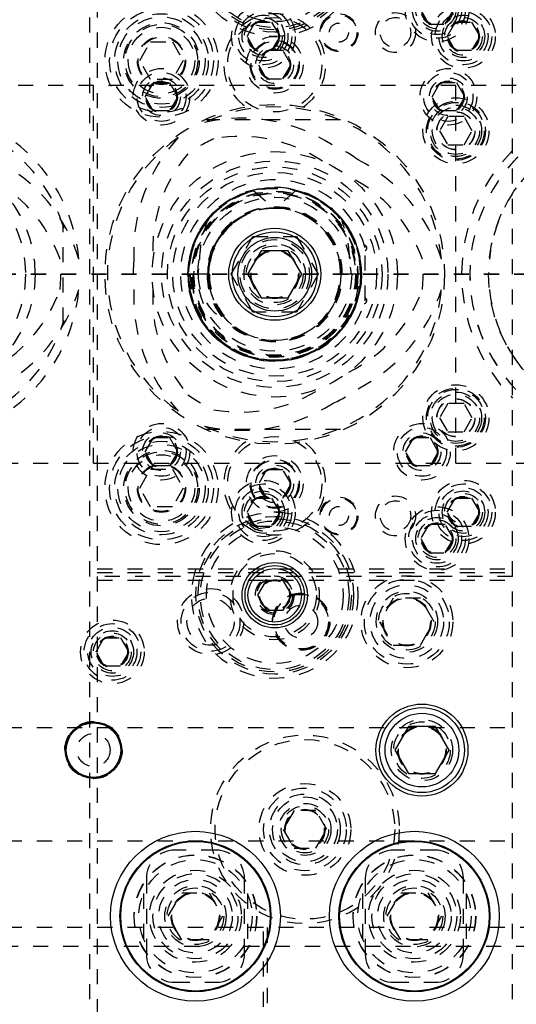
# Model space of a CAD drawing. Header units: inches. Extents: x 1772 to 2706, y -534 to -52.
# Tile 62 of 256: x 1898.39 to 1901.68, y -502.68 to -496.17. Entities that reach past the tile are written whole.
import ezdxf

# ---------------------------------------------------------------- set-up
doc = ezdxf.new("R2010")
doc.units = ezdxf.units.IN
doc.header["$LTSCALE"] = 0.5
doc.header["$MEASUREMENT"] = 0
doc.linetypes.add('HIDDEN', pattern=[0.225, 0.15, -0.075])
doc.linetypes.add('PHANTOM', pattern=[0.25, 0.125, -0.025, 0.025, -0.025, 0.025, -0.025])
doc.layers.add('SID-M-H', color=4, linetype='HIDDEN')
doc.layers.add('SID-M-S', color=105, linetype='Continuous')

msp = doc.modelspace()

# ---------------------------------------------------------------- linework, layer by layer
at = {"color": 7, "linetype": 'PHANTOM', "lineweight": 35}
msp.add_line((1931.36397, -497.85102), (1866.92985, -497.85102), dxfattribs=at)
at = {"layer": 'SID-M-H'}
for p, q in [((1898.85341, -502.85102), (1898.85341, -492.85102)), ((1898.90341, -492.85102), (1898.90341, -502.85102)), ((1901.65341, -502.85102), (1901.65341, -492.85102)), ((1901.04515, -496.10102), (1901.09928, -496.19477)), ((1901.20753, -496.19477), (1901.26166, -496.10102)), ((1899.89515, -496.27602), (1899.94928, -496.18227)), ((1899.94928, -496.18227), (1900.05753, -496.18227)), ((1900.05753, -496.18227), (1900.11166, -496.27602)), ((1901.09928, -496.19477), (1901.20753, -496.19477)), ((1901.22015, -496.27602), (1901.27428, -496.18227)), ((1901.27428, -496.18227), (1901.38253, -496.18227)), ((1901.38253, -496.18227), (1901.43666, -496.27602)), ((1899.18407, -496.43602), (1899.25624, -496.31102)), ((1899.25624, -496.31102), (1899.40058, -496.31102)), ((1899.40058, -496.31102), (1899.47274, -496.43602)), ((1899.94928, -496.36977), (1899.89515, -496.27602)), ((1900.11166, -496.27602), (1900.05753, -496.36977)), ((1901.27428, -496.36977), (1901.22015, -496.27602)), ((1901.43666, -496.27602), (1901.38253, -496.36977)), ((1900.13253, -496.36977), (1899.94928, -496.36977)), ((1900.02428, -496.36977), (1899.97015, -496.46352)), ((1900.18666, -496.46352), (1900.13253, -496.36977)), ((1901.38253, -496.36977), (1901.27428, -496.36977)), ((1899.25624, -496.56102), (1899.18407, -496.43602)), ((1899.47274, -496.43602), (1899.40058, -496.56102)), ((1899.97015, -496.46352), (1900.02428, -496.55727)), ((1900.13253, -496.55727), (1900.18666, -496.46352)), ((1899.22015, -496.67602), (1899.27428, -496.58227)), ((1899.40058, -496.56102), (1899.25624, -496.56102)), ((1899.27428, -496.58227), (1899.38253, -496.58227)), ((1899.38253, -496.58227), (1899.43666, -496.67602)), ((1900.02428, -496.55727), (1900.13253, -496.55727)), ((1901.12015, -496.67602), (1901.17428, -496.58227)), ((1901.17428, -496.58227), (1901.28253, -496.58227)), ((1901.28253, -496.58227), (1901.33666, -496.67602)), ((1903.67841, -496.60102), (1879.67841, -496.60102)), ((1898.87841, -499.10102), (1898.87841, -496.60102)), ((1901.27841, -499.10102), (1901.27841, -496.60102)), ((1899.27428, -496.76977), (1899.22015, -496.67602)), ((1899.43666, -496.67602), (1899.38253, -496.76977)), ((1901.17428, -496.76977), (1901.12015, -496.67602)), ((1901.33666, -496.67602), (1901.28253, -496.76977)), ((1899.38253, -496.76977), (1899.27428, -496.76977)), ((1901.28253, -496.76977), (1901.17428, -496.76977)), ((1899.61473, -496.82602), (1900.54209, -496.82602)), ((1901.22428, -496.80727), (1901.17015, -496.90102)), ((1901.33253, -496.80727), (1901.22428, -496.80727)), ((1901.38666, -496.90102), (1901.33253, -496.80727)), ((1901.17015, -496.90102), (1901.22428, -496.99477)), ((1901.33253, -496.99477), (1901.38666, -496.90102)), ((1901.22428, -496.99477), (1901.33253, -496.99477)), ((1899.94112, -497.29894), (1900.07183, -497.41288)), ((1900.2157, -497.29894), (1900.08499, -497.41288)), ((1898.67841, -498.17118), (1898.67841, -497.53087)), ((1900.35635, -497.51227), (1900.35957, -497.51916)), ((1899.78973, -497.85102), (1899.93407, -497.60102)), ((1899.93407, -497.60102), (1900.22274, -497.60102)), ((1900.22274, -497.60102), (1900.36708, -497.85102)), ((1900.67841, -498.02602), (1900.67841, -497.67602)), ((1901.49985, -497.75098), (1901.50024, -497.75102)), ((1899.57094, -497.85102), (1899.57471, -497.81544)), ((1900.58588, -497.85102), (1900.58087, -497.80373)), ((1899.6462, -497.85102), (1899.50352, -497.85102)), ((1899.93407, -498.10102), (1899.78973, -497.85102)), ((1900.36708, -497.85102), (1900.22274, -498.10102)), ((1900.65329, -497.85102), (1900.51061, -497.85102)), ((1901.50024, -497.95102), (1901.49985, -497.95106)), ((1900.22274, -498.10102), (1899.93407, -498.10102)), ((1901.22428, -498.70727), (1901.17015, -498.80102)), ((1901.33253, -498.70727), (1901.22428, -498.70727)), ((1901.38666, -498.80102), (1901.33253, -498.70727)), ((1901.17015, -498.80102), (1901.22428, -498.89477)), ((1901.33253, -498.89477), (1901.38666, -498.80102)), ((1899.22015, -499.02602), (1899.27428, -498.93227)), ((1899.27428, -498.93227), (1899.38253, -498.93227)), ((1899.38253, -498.93227), (1899.43666, -499.02602)), ((1899.61473, -498.87602), (1900.54209, -498.87602)), ((1900.94515, -499.02602), (1900.99928, -498.93227)), ((1900.99928, -498.93227), (1901.10753, -498.93227)), ((1901.10753, -498.93227), (1901.16166, -499.02602)), ((1901.22428, -498.89477), (1901.33253, -498.89477)), ((1899.27428, -499.11977), (1899.22015, -499.02602)), ((1899.43666, -499.02602), (1899.38253, -499.11977)), ((1900.99928, -499.11977), (1900.94515, -499.02602)), ((1901.16166, -499.02602), (1901.10753, -499.11977)), ((1879.67841, -499.10102), (1903.67841, -499.10102)), ((1899.38253, -499.11977), (1899.27428, -499.11977)), ((1901.10753, -499.11977), (1900.99928, -499.11977)), ((1899.18407, -499.26602), (1899.25624, -499.14102)), ((1899.25624, -499.14102), (1899.40058, -499.14102)), ((1899.40058, -499.14102), (1899.47274, -499.26602)), ((1900.02428, -499.14477), (1899.97015, -499.23852)), ((1900.13253, -499.14477), (1900.02428, -499.14477)), ((1900.18666, -499.23852), (1900.13253, -499.14477)), ((1899.97015, -499.23852), (1900.02428, -499.33227)), ((1900.13253, -499.33227), (1900.18666, -499.23852)), ((1899.25624, -499.39102), (1899.18407, -499.26602)), ((1899.47274, -499.26602), (1899.40058, -499.39102)), ((1899.89515, -499.42602), (1899.94928, -499.33227)), ((1899.94928, -499.33227), (1900.13253, -499.33227)), ((1900.05753, -499.33227), (1900.11166, -499.42602)), ((1901.22015, -499.42602), (1901.27428, -499.33227)), ((1901.27428, -499.33227), (1901.38253, -499.33227)), ((1901.38253, -499.33227), (1901.43666, -499.42602)), ((1899.40058, -499.39102), (1899.25624, -499.39102)), ((1899.94928, -499.51977), (1899.89515, -499.42602)), ((1900.11166, -499.42602), (1900.05753, -499.51977)), ((1901.27428, -499.51977), (1901.22015, -499.42602)), ((1901.43666, -499.42602), (1901.38253, -499.51977)), ((1900.05753, -499.51977), (1899.94928, -499.51977)), ((1901.09928, -499.50727), (1901.04515, -499.60102)), ((1901.20753, -499.50727), (1901.09928, -499.50727)), ((1901.26166, -499.60102), (1901.20753, -499.50727)), ((1901.38253, -499.51977), (1901.27428, -499.51977)), ((1901.04515, -499.60102), (1901.09928, -499.69477)), ((1901.20753, -499.69477), (1901.26166, -499.60102)), ((1901.09928, -499.69477), (1901.20753, -499.69477)), ((1898.90341, -499.80102), (1901.65341, -499.80102)), ((1898.90341, -499.82602), (1901.65341, -499.82602)), ((1901.65341, -499.85102), (1898.90341, -499.85102)), ((1898.90341, -499.87602), (1901.65341, -499.87602)), ((1900.86334, -499.99502), (1900.77327, -500.15102)), ((1901.04347, -499.99502), (1900.86334, -499.99502)), ((1901.13354, -500.15102), (1901.04347, -499.99502)), ((1900.77327, -500.15102), (1900.86334, -500.30702)), ((1901.04347, -500.30702), (1901.13354, -500.15102)), ((1898.89515, -500.35102), (1898.94928, -500.25727)), ((1898.94928, -500.25727), (1899.05753, -500.25727)), ((1899.05753, -500.25727), (1899.11166, -500.35102)), ((1898.94928, -500.44477), (1898.89515, -500.35102)), ((1899.11166, -500.35102), (1899.05753, -500.44477)), ((1900.86334, -500.30702), (1901.04347, -500.30702)), ((1899.05753, -500.44477), (1898.94928, -500.44477)), ((1889.30341, -500.85102), (1901.65341, -500.85102)), ((1900.20624, -501.40102), (1900.13407, -501.52602)), ((1900.35058, -501.40102), (1900.20624, -501.40102)), ((1900.42274, -501.52602), (1900.35058, -501.40102)), ((1900.13407, -501.52602), (1900.20624, -501.65102)), ((1900.35058, -501.65102), (1900.42274, -501.52602)), ((1884.50341, -501.60102), (1901.65341, -501.60102)), ((1899.69091, -501.66352), (1899.41591, -501.66352)), ((1900.20624, -501.65102), (1900.35058, -501.65102)), ((1901.14091, -501.66352), (1900.86591, -501.66352)), ((1899.22841, -501.85102), (1899.22841, -502.35102)), ((1899.87841, -502.35102), (1899.87841, -501.85102)), ((1900.67841, -501.85102), (1900.67841, -502.35102)), ((1901.32841, -502.35102), (1901.32841, -501.85102)), ((1899.20966, -501.95115), (1899.20966, -502.25089)), ((1899.37327, -502.10102), (1899.46334, -501.94502)), ((1899.46334, -501.94502), (1899.64347, -501.94502)), ((1899.64347, -501.94502), (1899.73354, -502.10102)), ((1899.89716, -501.95115), (1899.89716, -502.25089)), ((1900.65966, -501.95115), (1900.65966, -502.25089)), ((1900.82327, -502.10102), (1900.91334, -501.94502)), ((1900.91334, -501.94502), (1901.09347, -501.94502)), ((1901.09347, -501.94502), (1901.18354, -502.10102)), ((1901.34716, -501.95115), (1901.34716, -502.25089)), ((1899.46334, -502.25702), (1899.37327, -502.10102)), ((1899.73354, -502.10102), (1899.64347, -502.25702)), ((1900.91334, -502.25702), (1900.82327, -502.10102)), ((1901.18354, -502.10102), (1901.09347, -502.25702)), ((1900.00341, -502.17602), (1897.93821, -502.17602)), ((1900.00341, -503.30102), (1900.00341, -502.17602)), ((1906.80341, -502.17602), (1900.02841, -502.17602)), ((1900.02841, -502.17602), (1900.02841, -503.30102)), ((1899.64347, -502.25702), (1899.46334, -502.25702)), ((1901.09347, -502.25702), (1900.91334, -502.25702)), ((1907.17841, -502.30102), (1882.12841, -502.30102)), ((1899.41591, -502.53852), (1899.69091, -502.53852)), ((1900.86591, -502.53852), (1901.14091, -502.53852))]:
    msp.add_line(p, q, dxfattribs=at)
for centre, radius in [((1900.07841, -495.72602), 0.55), ((1900.07841, -495.72602), 0.5225), ((1900.07841, -495.72602), 0.5075), ((1900.07841, -495.72602), 0.49213), ((1900.07841, -495.72602), 0.45276), ((1901.15341, -496.10102), 0.211), ((1901.15341, -496.10102), 0.1875), ((1901.15341, -496.10102), 0.1625), ((1901.15341, -496.10102), 0.1405), ((1901.15341, -496.10102), 0.125), ((1901.15341, -496.10102), 0.10497), ((1901.15341, -496.10102), 0.1047), ((1901.15341, -496.10102), 0.10418), ((1899.32841, -496.43602), 0.375), ((1900.00341, -496.27602), 0.211), ((1901.15341, -496.10102), 0.1005), ((1901.32841, -496.27602), 0.211), ((1899.32841, -496.43602), 0.34375), ((1899.32841, -496.43602), 0.31), ((1900.00341, -496.27602), 0.1875), ((1900.00341, -496.27602), 0.1625), ((1900.50341, -496.25102), 0.125), ((1900.87841, -496.25102), 0.1325), ((1901.32841, -496.27602), 0.1875), ((1901.32841, -496.27602), 0.1625), ((1899.32841, -496.43602), 0.28906), ((1899.32841, -496.43602), 0.25), ((1900.07841, -496.46352), 0.3125), ((1900.00341, -496.27602), 0.1405), ((1900.00341, -496.27602), 0.125), ((1900.00341, -496.27602), 0.10497), ((1900.00341, -496.27602), 0.1047), ((1900.00341, -496.27602), 0.10418), ((1900.00341, -496.27602), 0.1005), ((1900.50341, -496.25102), 0.11888), ((1900.50341, -496.25102), 0.063), ((1900.87841, -496.25102), 0.1005), ((1901.32841, -496.27602), 0.1405), ((1901.32841, -496.27602), 0.125), ((1901.32841, -496.27602), 0.10497), ((1901.32841, -496.27602), 0.1047), ((1901.32841, -496.27602), 0.10418), ((1901.32841, -496.27602), 0.1005), ((1899.32841, -496.43602), 0.24), ((1899.32841, -496.43602), 0.22), ((1899.32841, -496.43602), 0.16), ((1899.32841, -496.43602), 0.155), ((1900.07841, -496.46352), 0.1875), ((1900.07841, -496.46352), 0.1625), ((1900.07841, -496.46352), 0.15625), ((1900.07841, -496.46352), 0.125), ((1900.07841, -496.46352), 0.10497), ((1900.07841, -496.46352), 0.1047), ((1900.07841, -496.46352), 0.10418), ((1900.07841, -496.46352), 0.1005), ((1899.32841, -496.67602), 0.1875), ((1899.32841, -496.67602), 0.1625), ((1901.22841, -496.67602), 0.1875), ((1901.22841, -496.67602), 0.1625), ((1899.32841, -496.67602), 0.125), ((1899.32841, -496.67602), 0.10497), ((1899.32841, -496.67602), 0.1047), ((1899.32841, -496.67602), 0.10418), ((1899.32841, -496.67602), 0.1005), ((1901.22841, -496.67602), 0.125), ((1901.22841, -496.67602), 0.10497), ((1901.22841, -496.67602), 0.1047), ((1901.22841, -496.67602), 0.10418), ((1901.22841, -496.67602), 0.1005), ((1901.27841, -496.90102), 0.21875), ((1901.27841, -496.90102), 0.1953), ((1901.27841, -496.90102), 0.1875), ((1900.07841, -497.85102), 1.125), ((1901.27841, -496.90102), 0.17), ((1901.27841, -496.90102), 0.15625), ((1901.27841, -496.90102), 0.126), ((1901.27841, -496.90102), 0.125), ((1902.47841, -497.85102), 0.98327), ((1897.67841, -497.85102), 0.8125), ((1900.07841, -497.85102), 0.8125), ((1897.67841, -497.85102), 0.75), ((1900.07841, -497.85102), 0.75), ((1900.07841, -497.85102), 0.71095), ((1900.07841, -497.85102), 0.675), ((1900.07841, -497.85102), 0.575), ((1900.07841, -497.85102), 0.5725), ((1900.07841, -497.85102), 0.5689), ((1900.07841, -497.85102), 0.55), ((1900.07841, -497.85102), 0.5475), ((1900.07841, -497.85102), 0.54), ((1900.07841, -497.85102), 0.535), ((1900.07841, -497.85102), 0.51), ((1900.07841, -497.85102), 0.43819), ((1900.07841, -497.85102), 0.23), ((1900.07841, -497.85102), 0.203), ((1900.07841, -497.85102), 0.1875), ((1900.07841, -497.85102), 0.16072), ((1900.07841, -497.85102), 0.16045), ((1900.07841, -497.85102), 0.15993), ((1900.07841, -497.85102), 0.15625), ((1901.27841, -498.80102), 0.21875), ((1901.27841, -498.80102), 0.1953), ((1901.27841, -498.80102), 0.1875), ((1901.27841, -498.80102), 0.17), ((1901.27841, -498.80102), 0.15625), ((1901.27841, -498.80102), 0.126), ((1901.27841, -498.80102), 0.125), ((1899.32841, -499.02602), 0.1875), ((1899.32841, -499.02602), 0.1625), ((1901.05341, -499.02602), 0.1875), ((1901.05341, -499.02602), 0.1625), ((1899.32841, -499.26602), 0.375), ((1899.32841, -499.26602), 0.34375), ((1899.32841, -499.02602), 0.125), ((1899.32841, -499.02602), 0.10497), ((1899.32841, -499.02602), 0.1047), ((1899.32841, -499.02602), 0.10418), ((1899.32841, -499.02602), 0.1005), ((1900.07841, -499.23852), 0.3125), ((1901.05341, -499.02602), 0.125), ((1901.05341, -499.02602), 0.10497), ((1901.05341, -499.02602), 0.1047), ((1901.05341, -499.02602), 0.10418), ((1901.05341, -499.02602), 0.1005), ((1899.32841, -499.26602), 0.31), ((1899.32841, -499.26602), 0.28906), ((1899.32841, -499.26602), 0.25), ((1899.32841, -499.26602), 0.24), ((1899.32841, -499.26602), 0.22), ((1900.07841, -499.23852), 0.1875), ((1899.32841, -499.26602), 0.16), ((1899.32841, -499.26602), 0.155), ((1900.07841, -499.23852), 0.1625), ((1900.07841, -499.23852), 0.15625), ((1900.07841, -499.23852), 0.125), ((1900.07841, -499.23852), 0.10497), ((1900.07841, -499.23852), 0.1047), ((1900.07841, -499.23852), 0.10418), ((1900.07841, -499.23852), 0.1005), ((1900.00341, -499.42602), 0.211), ((1900.00341, -499.42602), 0.1875), ((1901.32841, -499.42602), 0.211), ((1901.32841, -499.42602), 0.1875), ((1900.00341, -499.42602), 0.1625), ((1900.00341, -499.42602), 0.1405), ((1900.00341, -499.42602), 0.125), ((1900.00341, -499.42602), 0.10497), ((1900.00341, -499.42602), 0.1047), ((1900.00341, -499.42602), 0.10418), ((1900.87841, -499.45102), 0.1325), ((1901.32841, -499.42602), 0.1625), ((1901.32841, -499.42602), 0.1405), ((1901.32841, -499.42602), 0.125), ((1901.32841, -499.42602), 0.10497), ((1901.32841, -499.42602), 0.1047), ((1901.32841, -499.42602), 0.10418), ((1900.00341, -499.42602), 0.1005), ((1900.50341, -499.45102), 0.125), ((1900.50341, -499.45102), 0.11888), ((1900.50341, -499.45102), 0.063), ((1900.87841, -499.45102), 0.1005), ((1901.32841, -499.42602), 0.1005), ((1900.07841, -499.97602), 0.55), ((1900.07841, -499.97602), 0.5225), ((1901.15341, -499.60102), 0.211), ((1901.15341, -499.60102), 0.1875), ((1901.15341, -499.60102), 0.1625), ((1900.07841, -499.97602), 0.5075), ((1900.07841, -499.97602), 0.49213), ((1901.15341, -499.60102), 0.1405), ((1901.15341, -499.60102), 0.125), ((1901.15341, -499.60102), 0.10497), ((1901.15341, -499.60102), 0.1047), ((1901.15341, -499.60102), 0.10418), ((1901.15341, -499.60102), 0.1005), ((1900.07841, -499.97602), 0.45276), ((1900.07841, -499.97602), 0.29528), ((1900.07841, -499.97602), 0.27559), ((1900.07841, -499.97602), 0.12795), ((1900.07841, -499.97602), 0.11811), ((1900.07841, -499.97602), 0.10289), ((1900.07841, -499.97602), 0.10262), ((1900.07841, -499.97602), 0.1021), ((1900.07841, -499.97602), 0.09843), ((1900.95341, -500.15102), 0.3045), ((1900.95341, -500.15102), 0.28125), ((1900.95341, -500.15102), 0.24375), ((1899.65341, -500.15102), 0.21875), ((1899.65341, -500.15102), 0.195), ((1900.25341, -500.15102), 0.19), ((1900.25341, -500.15102), 0.1875), ((1900.25341, -500.15102), 0.1805), ((1900.95341, -500.15102), 0.203), ((1900.95341, -500.15102), 0.1875), ((1899.65341, -500.15102), 0.15625), ((1900.25341, -500.15102), 0.1095), ((1900.95341, -500.15102), 0.16072), ((1900.95341, -500.15102), 0.16045), ((1900.95341, -500.15102), 0.15993), ((1900.95341, -500.15102), 0.15625), ((1899.00341, -500.35102), 0.211), ((1899.00341, -500.35102), 0.1875), ((1899.00341, -500.35102), 0.1625), ((1899.00341, -500.35102), 0.1405), ((1899.00341, -500.35102), 0.125), ((1899.00341, -500.35102), 0.10497), ((1899.00341, -500.35102), 0.1047), ((1899.00341, -500.35102), 0.10418), ((1899.00341, -500.35102), 0.1005), ((1898.87841, -501.00102), 0.19), ((1901.05341, -501.00102), 0.203), ((1901.05341, -501.00102), 0.1875), ((1901.05341, -501.00102), 0.16072), ((1901.05341, -501.00102), 0.16045), ((1901.05341, -501.00102), 0.15993), ((1901.05341, -501.00102), 0.15625), ((1898.87841, -501.00102), 0.1095), ((1900.27841, -501.52602), 0.625), ((1900.27841, -501.52602), 0.595), ((1900.27841, -501.52602), 0.30375), ((1900.27841, -501.52602), 0.27375), ((1900.27841, -501.52602), 0.23438), ((1900.27841, -501.52602), 0.21469), ((1900.27841, -501.52602), 0.172), ((1900.27841, -501.52602), 0.15625), ((1900.27841, -501.52602), 0.13297), ((1900.27841, -501.52602), 0.1327), ((1900.27841, -501.52602), 0.13218), ((1900.27841, -501.52602), 0.1285), ((1899.55341, -502.10102), 0.40625), ((1899.55341, -502.10102), 0.405), ((1899.55341, -502.10102), 0.375), ((1901.00341, -502.10102), 0.40625), ((1901.00341, -502.10102), 0.405), ((1901.00341, -502.10102), 0.375), ((1899.55341, -502.10102), 0.3045), ((1901.00341, -502.10102), 0.3045), ((1899.55341, -502.10102), 0.28125), ((1899.55341, -502.10102), 0.24375), ((1901.00341, -502.10102), 0.28125), ((1901.00341, -502.10102), 0.24375), ((1899.55341, -502.10102), 0.203), ((1899.55341, -502.10102), 0.1875), ((1901.00341, -502.10102), 0.203), ((1901.00341, -502.10102), 0.1875), ((1899.55341, -502.10102), 0.16072), ((1899.55341, -502.10102), 0.16045), ((1899.55341, -502.10102), 0.15993), ((1899.55341, -502.10102), 0.15625), ((1901.00341, -502.10102), 0.16072), ((1901.00341, -502.10102), 0.16045), ((1901.00341, -502.10102), 0.15993), ((1901.00341, -502.10102), 0.15625)]:
    msp.add_circle(centre, radius, dxfattribs=at)
for centre, radius, start, end in [((1900.07841, -496.46352), 0.3375, 304.327693, 235.672307), ((1897.67841, -497.85102), 1.10827, 5.176891, 114.823109), ((1900.07841, -497.85102), 1.10827, 5.176891, 114.823109), ((1897.67841, -497.85102), 1.05, 17.75279, 162.24721), ((1899.85842, -497.92593), 1.10827, 57.256028, 102.786889), ((1902.47841, -497.85102), 0.98366, 65.83717, 174.16283), ((1900.07841, -497.85102), 1.10827, 125.176891, 234.823109), ((1900.25327, -497.69797), 1.10827, 137.213111, 182.743972), ((1900.07841, -497.85102), 0.98327, 114.16283, 125.83717), ((1899.85057, -497.92154), 0.98327, 56.381589, 100.23103), ((1902.47841, -497.85102), 1.10827, 125.176891, 234.823109), ((1902.47841, -497.85102), 1.10787, 125.176891, 234.823109), ((1900.07841, -497.85102), 0.93748, 53.876672, 66.123328), ((1902.47841, -497.85102), 1.1625, 135.208675, 224.791325), ((1897.72352, -498.07899), 1.10827, 17.213111, 62.743972), ((1900.25339, -497.68897), 0.98327, 139.76897, 183.618411), ((1900.12352, -498.07899), 1.10827, 17.213111, 62.743972), ((1897.73126, -498.08359), 0.98327, 19.76897, 63.618411), ((1900.07841, -497.85102), 0.625, 16.260205, 343.739795), ((1900.13126, -498.08359), 0.98327, 19.76897, 63.618411), ((1900.07541, -497.8479), 0.5719, 359.687565, 180.312435), ((1900.0814, -497.8479), 0.5719, 359.687565, 180.312435), ((1900.07671, -497.8497), 0.56721, 103.83112, 180.133623), ((1900.0801, -497.8497), 0.56721, 359.866377, 76.16888), ((1900.07365, -497.84868), 0.44295, 359.696764, 180.303236), ((1900.08316, -497.84868), 0.44295, 359.696764, 180.303236), ((1900.07693, -497.84956), 0.43671, 90.66915, 180.191312), ((1900.08159, -497.84634), 0.43347, 89.550396, 130.991938), ((1900.07523, -497.84634), 0.43347, 49.008062, 90.449604), ((1900.07989, -497.84956), 0.43671, 359.808688, 89.33085), ((1898.67852, -497.51518), 0.005, 198.562234, 239.611349), ((1898.66841, -497.53243), 0.015, 318.590378, 59.611349), ((1898.68341, -497.54566), 0.005, 138.590378, 180), ((1900.66841, -497.67746), 0.02, 300, 77.196366), ((1897.67841, -497.85102), 0.98327, 354.16283, 5.83717), ((1900.07841, -497.85102), 0.93748, 173.876672, 186.123328), ((1900.07841, -497.85102), 0.98327, 354.16283, 5.83717), ((1900.07541, -497.85414), 0.5719, 179.687565, 0.312435), ((1900.0814, -497.85414), 0.5719, 179.687565, 0.312435), ((1900.07365, -497.8541), 0.56415, 179.687565, 0.312435), ((1900.08316, -497.8541), 0.56415, 179.687565, 0.312435), ((1900.07365, -497.85337), 0.44295, 179.696764, 0.303236), ((1900.08257, -497.85126), 0.45185, 179.970378, 222.965394), ((1900.07541, -497.85332), 0.4352, 179.696764, 0.303236), ((1900.08316, -497.85337), 0.44295, 179.696764, 0.303236), ((1900.0814, -497.85332), 0.4352, 179.696764, 0.303236), ((1897.67841, -497.85102), 1.10827, 245.176891, 354.823109), ((1897.73126, -497.61845), 0.98327, 296.381589, 340.23103), ((1897.72352, -497.62306), 1.10827, 297.256028, 342.786889), ((1900.25327, -498.00408), 1.10827, 177.256028, 222.786889), ((1900.25339, -498.01308), 0.98327, 176.381589, 220.23103), ((1900.07841, -497.85102), 1.10827, 245.176891, 354.823109), ((1900.13126, -497.61845), 0.98327, 296.381589, 340.23103), ((1900.12352, -497.62306), 1.10827, 297.256028, 342.786889), ((1902.47841, -497.85102), 0.98366, 185.83717, 294.16283), ((1900.66841, -498.02459), 0.02, 282.803634, 60), ((1897.67841, -497.85102), 1.05, 197.75279, 342.24721), ((1898.67852, -498.18686), 0.005, 120.388651, 161.437766), ((1898.66841, -498.16961), 0.015, 300.388651, 41.409622), ((1898.68341, -498.15638), 0.005, 180, 221.409622), ((1899.85057, -497.78051), 0.98327, 259.76897, 303.618411), ((1900.07841, -497.85102), 0.98327, 234.16283, 245.83717), ((1900.07841, -497.85102), 0.93748, 293.876672, 306.123328), ((1899.85842, -497.77611), 1.10827, 257.213111, 302.743972), ((1900.07841, -499.23852), 0.3375, 124.327693, 55.672307), ((1899.41591, -501.85102), 0.1875, 90, 180), ((1899.69091, -501.85102), 0.1875, 0, 90), ((1900.86591, -501.85102), 0.1875, 90, 180), ((1901.14091, -501.85102), 0.1875, 0, 90), ((1899.41591, -502.35102), 0.1875, 180, 270), ((1899.69091, -502.35102), 0.1875, 270, 0), ((1900.86591, -502.35102), 0.1875, 180, 270), ((1901.14091, -502.35102), 0.1875, 270, 0)]:
    msp.add_arc(centre, radius, start, end, dxfattribs=at)
for centre, major_axis, ratio, start_param, end_param in [((1900.07533, -497.85102), (-0.44127, 0), 0.9931543, 4.690503, 6.2831853), ((1900.08148, -497.85102), (0.44127, 0), 0.9931543, 0, 1.5926823), ((1900.0775, -497.85102), (-0.5698, 0), 0.9931543, 5.5872174, 6.2831853), ((1900.07931, -497.85102), (0.5698, 0), 0.9931543, 0, 0.6959679), ((1900.07931, -497.85102), (-0.43728, 0), 0.9931543, 5.4134539, 6.2831853), ((1900.0775, -497.85102), (0.43728, 0), 0.9931543, 0, 0.8697314), ((1899.95802, -497.85102), (-0.38708, 0), 0.940633, 0, 1.0092925), ((1900.10222, -497.85102), (0.46816, 0), 0.9923499, 3.1415927, 3.8669386)]:
    msp.add_ellipse(centre, major_axis=major_axis, ratio=ratio, start_param=start_param, end_param=end_param, dxfattribs=at)
for points, knots in [([(1899.58136, -497.75269), (1899.58401, -497.71405), (1899.59001, -497.62659), (1899.61774, -497.54331), (1899.63322, -497.49682)], [0, 0, 0, 0, 0.441747, 1, 1, 1, 1]), ([(1900.57455, -497.74417), (1900.57204, -497.7084), (1900.5661, -497.62383), (1900.53915, -497.5433), (1900.52359, -497.49682)], [0, 0, 0, 0, 0.4228825, 1, 1, 1, 1])]:
    msp.add_open_spline(points, degree=3, knots=knots, dxfattribs=at)
at = {"layer": 'SID-M-S'}
for p, q in [((1899.98834, -497.69502), (1899.89827, -497.85102)), ((1900.16847, -497.69502), (1899.98834, -497.69502)), ((1900.25854, -497.85102), (1900.16847, -497.69502)), ((1899.89827, -497.85102), (1899.98834, -498.00702)), ((1900.16847, -498.00702), (1900.25854, -497.85102)), ((1899.98834, -498.00702), (1900.16847, -498.00702)), ((1900.02158, -499.8776), (1899.96476, -499.97602)), ((1900.13523, -499.8776), (1900.02158, -499.8776)), ((1900.19206, -499.97602), (1900.13523, -499.8776)), ((1899.96476, -499.97602), (1900.02158, -500.07445)), ((1900.13523, -500.07445), (1900.19206, -499.97602)), ((1900.02158, -500.07445), (1900.13523, -500.07445)), ((1900.96334, -500.84502), (1900.87327, -501.00102)), ((1901.14347, -500.84502), (1900.96334, -500.84502)), ((1901.23354, -501.00102), (1901.14347, -500.84502)), ((1900.87327, -501.00102), (1900.96334, -501.15702)), ((1901.14347, -501.15702), (1901.23354, -501.00102)), ((1900.96334, -501.15702), (1901.14347, -501.15702))]:
    msp.add_line(p, q, dxfattribs=at)
for centre, radius in [((1900.07841, -497.85102), 0.3045), ((1900.07841, -497.85102), 0.28125), ((1900.07841, -497.85102), 0.24375), ((1900.07841, -499.97602), 0.21654), ((1900.07841, -499.97602), 0.19685), ((1900.07841, -499.97602), 0.17717), ((1901.05341, -501.00102), 0.3045), ((1901.05341, -501.00102), 0.28125), ((1901.05341, -501.00102), 0.24375), ((1898.87841, -501.00102), 0.1875), ((1898.87841, -501.00102), 0.1805), ((1899.55341, -502.10102), 0.5625), ((1901.00341, -502.10102), 0.5625), ((1899.55341, -502.10102), 0.5), ((1899.55341, -502.10102), 0.495), ((1901.00341, -502.10102), 0.5), ((1901.00341, -502.10102), 0.495)]:
    msp.add_circle(centre, radius, dxfattribs=at)

doc.saveas('drawing.dxf')
